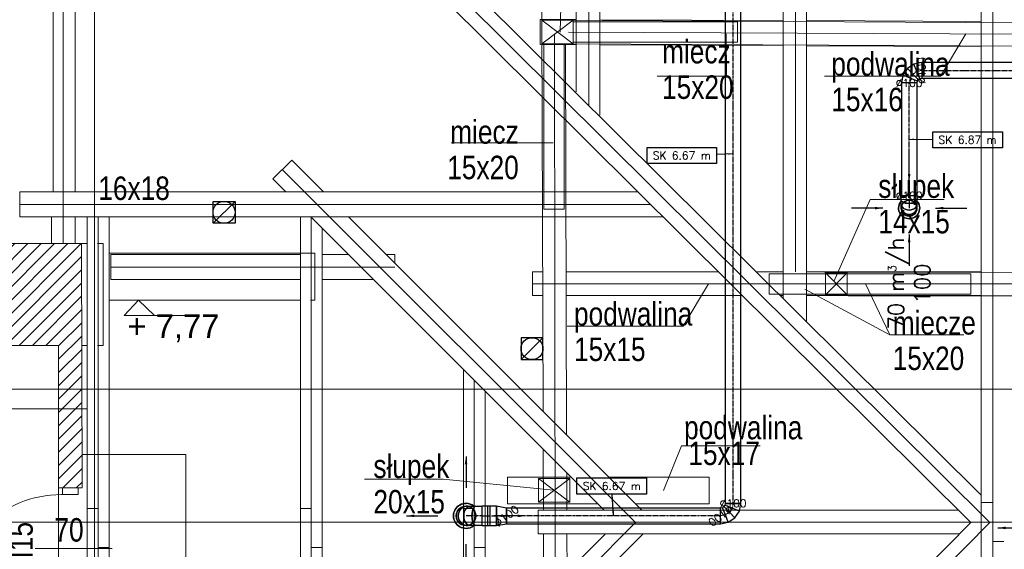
# Model space of a CAD drawing. Header units: millimetres. Extents: x -573548 to 674770, y -246895 to -89040.
# Tile 174 of 199: x 87468 to 93754, y -174504 to -171123. Entities that reach past the tile are written whole.
import ezdxf
from ezdxf.enums import TextEntityAlignment as Align

# ---------------------------------------------------------------- set-up
doc = ezdxf.new("R2010")
doc.units = ezdxf.units.MM
doc.linetypes.add('Oś', pattern=[22.225, 12.7, -3.175, 3.175, -3.175])
for name, color, linetype, lineweight in [('A.05 RZUT PODDASZA_is$0$DIM MALY_Nr_pióra__8', 8, 'Continuous', 9), ('A.05 RZUT PODDASZA_is$0$Drawing & Figure_Nr_pióra__18', 8, 'Continuous', 9), ('A.05 RZUT PODDASZA_is$0$Koty_Nr_pióra__1', 8, 'Continuous', 9), ('A.05 RZUT PODDASZA_is$0$Koty_Nr_pióra__61', 8, 'Continuous', 9), ('A.05 RZUT PODDASZA_is$0$murłata#1_Nr_pióra__7', 8, 'Continuous', 9), ('A.05 RZUT PODDASZA_is$0$Nowe_A-DRZWI_Nr_pióra__59', 8, 'Continuous', 9), ('A.05 RZUT PODDASZA_is$0$Nowe_opisy inne_Nr_pióra__59', 8, 'Continuous', 9), ('A.05 RZUT PODDASZA_is$0$obwody#7_Nr_pióra__5', 8, 'Continuous', 9), ('A.05 RZUT PODDASZA_is$0$opisy inne_Nr_pióra__1', 8, 'Continuous', 9), ('A.05 RZUT PODDASZA_is$0$OSIE_Nr_pióra__1', 8, 'Continuous', 9), ('A.05 RZUT PODDASZA_is$0$platew_Nr_pióra__1', 8, 'Continuous', 9), ('A.05 RZUT PODDASZA_is$0$podwaliny_Nr_pióra__7', 8, 'Continuous', 9), ('A.05 RZUT PODDASZA_is$0$SCIANY_KONSTR_Nr_pióra__21', 8, 'Continuous', 9), ('A.05 RZUT PODDASZA_is$0$Structural - Grid', 8, 'Continuous', 9), ('A.05 RZUT PODDASZA_is$0$Structural - Grid_Nr_pióra__17', 8, 'Continuous', 9), ('A.05 RZUT PODDASZA_is$0$WIDOK2_Nr_pióra__1', 8, 'Continuous', 9), ('A.05 RZUT PODDASZA_is$0$WIDOK_Nr_pióra__1', 8, 'Continuous', 9), ('A.05 RZUT PODDASZA_is$0$wiezba_Nr_pióra__1', 8, 'Continuous', 9), ('A.05 RZUT PODDASZA_is$0$wiezba_Nr_pióra__2', 8, 'Continuous', 9), ('A.05 RZUT PODDASZA_is$0$wiezba_Nr_pióra__41', 8, 'Continuous', 9), ('FLUID-G', 7, 'Continuous', 30)]:
    doc.layers.add(name, color=color, linetype=linetype, lineweight=lineweight)
for name, color, linetype in [('FLUID-N2', 7, 'Continuous'), ('FLUID-N2-100-ARRGR', 7, 'Continuous'), ('FLUID-N2-50-DIM', 7, 'Continuous'), ('FLUID-N2-50-INF', 7, 'Continuous'), ('FLUID-N2-SYM', 7, 'Continuous'), ('FLUID-W2', 7, 'Continuous'), ('FLUID-W2-100-ARRGR', 7, 'Continuous'), ('FLUID-W2-50-DIM', 7, 'Continuous'), ('FLUID-W2-50-INF', 7, 'Continuous'), ('FLUID-W2-SYM', 7, 'Continuous'), ('FLUID-WC2', 7, 'Continuous'), ('FLUID-WYRZUTOWY-100-ARRGR', 7, 'Continuous')]:
    doc.layers.add(name, color=color, linetype=linetype)
doc.styles.add('A.05 RZUT PODDASZA_is$0$STYL_AUTOMATYCZNY_1', font='Arial.ttf')
doc.styles.add('A.05 RZUT PODDASZA_is$0$STYL_AUTOMATYCZNY_6', font='Arial.ttf', dxfattribs={"width": 0.7})
doc.styles.add('FDBES', font='simplex.shx')
doc.dimstyles.new('FDBES', dxfattribs={"dimscale": 50, "dimtxt": 4, "dimasz": 2.5, "dimexe": 0.8, "dimexo": 2, "dimgap": 1, "dimtad": 1, "dimdsep": 46, "dimtxsty": 'FDBES', "dimcen": 2.5, "dimclrd": 4, "dimclre": 5, "dimadec": 0, "dimazin": 0, "dimtfac": 1, "dimtmove": 0, "dimatfit": 3, "dimfxl": 1, "dimarcsym": 0})

# ---------------------------------------------------------------- blocks, each defined once
blk = doc.blocks.new('A.05 RZUT PODDASZA_is$0$Standardowy znacznik osi_2')
at = {"layer": 'A.05 RZUT PODDASZA_is$0$Structural - Grid_Nr_pióra__17'}
blk.add_line((1000, 0), (17853.1, 0), dxfattribs=at)
at = {"layer": 'A.05 RZUT PODDASZA_is$0$Structural - Grid_Nr_pióra__17', "style": 'A.05 RZUT PODDASZA_is$0$STYL_AUTOMATYCZNY_1'}
for tag, p in [('AC_MarkerText_1_0', (5, -80)), ('AC_MarkerText_1_1', (19358.1, -80))]:
    blk.add_attdef(tag, text='', height=350, rotation=270, dxfattribs=at).set_placement(p, align=Align.TOP_CENTER)
blk = doc.blocks.new('A.05 RZUT PODDASZA_is$0$Standardowy znacznik osi_4')
at = {"layer": 'A.05 RZUT PODDASZA_is$0$Structural - Grid_Nr_pióra__17'}
blk.add_line((1000, 0), (42868.7, 0), dxfattribs=at)
at = {"layer": 'A.05 RZUT PODDASZA_is$0$Structural - Grid_Nr_pióra__17', "style": 'A.05 RZUT PODDASZA_is$0$STYL_AUTOMATYCZNY_1'}
for tag, p in [('AC_MarkerText_1_0', (-250, -335)), ('AC_MarkerText_1_1', (44118.7, -335))]:
    blk.add_attdef(tag, text='', height=350, rotation=180, dxfattribs=at).set_placement(p, align=Align.TOP_CENTER)
blk = doc.blocks.new('A.05 RZUT PODDASZA_is')
at = {"layer": 'A.05 RZUT PODDASZA_is$0$Drawing & Figure_Nr_pióra__18'}
h = blk.add_hatch(dxfattribs=at)
h.set_pattern_fill('Common_Brick_0001', color=256, style=0, pattern_type=2)
h.set_pattern_definition([(45, (0, 0), (-42.426407, 42.426407), [])])
h.paths.add_polyline_path([(83137.9, -97693.1), (83137.9, -97842.8), (83186.7, -98202.8), (87340.4, -98202.8), (87666.7, -98202.8), (87666.7, -98203.7), (87666.7, -98607.8), (87666.7, -99112.8), (87692, -99112.8), (87692, -99112.8), (87741.7, -99112.8), (87816.7, -99112.8), (87815.7, -98607.8), (87813.7, -97552.8), (87340.4, -97552.8), (83393.4, -97552.8), (83277.9, -97552.8), (83277.9, -97492.8), (83262.9, -97492.8), (83262.9, -97505.8), (83250.9, -97505.8, -0.371445), (83235, -97518.8), (83162.6, -97518.8, 0.436052), (83152.9, -97528.8), (83137.9, -97528.8), (83137.9, -97552.8)])
at = {"layer": 'A.05 RZUT PODDASZA_is$0$DIM MALY_Nr_pióra__8'}
blk.add_line((90752.3, -95626.8), (90752.3, -96190.7), dxfattribs=at)
at = {"layer": 'A.05 RZUT PODDASZA_is$0$Koty_Nr_pióra__1'}
blk.add_lwpolyline([(88563.9, -98012.4), (88086.6, -98012.4), (88177.8, -97912.8), (88279.9, -98012.4)], dxfattribs=at)
at = {"layer": 'A.05 RZUT PODDASZA_is$0$murłata#1_Nr_pióra__7'}
for p, q in [((87632.3, -97222.5), (87632.3, -95882.5)), ((87772.3, -97222.5), (87772.3, -95882.5)), ((87622.3, -97552.8), (87622.3, -97382.5)), ((87772.3, -97552.8), (87772.3, -97382.5))]:
    blk.add_line(p, q, dxfattribs=at)
at = {"layer": 'A.05 RZUT PODDASZA_is$0$Nowe_A-DRZWI_Nr_pióra__59'}
blk.add_line((88009.1, -99499.1), (87518.2, -99499.1), dxfattribs=at)
blk.add_lwpolyline([(87692, -99850.4), (87692, -99892.8), (87791.4, -99892.8), (87791.4, -99850.4), (86987.9, -99850.1, -0.414214), (87683.4, -99155.2), (87791.4, -99155.2), (87791.4, -99112.8), (87692, -99112.8), (87692, -99155.2)], format="xyb", dxfattribs=at)
at = {"layer": 'A.05 RZUT PODDASZA_is$0$obwody#7_Nr_pióra__5'}
blk.add_lwpolyline([(87666.7, -100613.7), (85457.3, -100613.7), (85457.3, -99408.7), (84836.7, -99408.7), (84836.7, -98203.7), (87666.7, -98203.7)], close=True, dxfattribs=at)
at = {"layer": 'A.05 RZUT PODDASZA_is$0$opisy inne_Nr_pióra__1'}
blk.add_line((92432.2, -97843.2), (92974.4, -98136), dxfattribs=at)
for points in [[(90868.7, -96201.7), (90878.8, -95875.7), (90406.2, -95875.7)], [(91488.1, -96483.8), (91931.7, -96483.8), (91928.2, -96213.6)], [(92556.4, -96483.8), (93298.1, -96483.8), (93458.2, -96213.6)], [(90173.6, -96909.8), (90824.5, -96909.8)], [(92617.3, -97795.1), (92848.2, -97272), (93320.8, -97272)], [(90913.6, -98079), (91655.2, -98079), (91815.4, -97808.8)], [(92819.5, -97810), (92974.4, -98136), (93447, -98136)], [(91529.5, -99127.9), (91644.2, -98844.7), (92146.2, -98844.7)], [(90827.4, -99126), (90122.4, -99056.8), (89620.5, -99056.8)]]:
    blk.add_lwpolyline(points, dxfattribs=at)
at = {"layer": 'A.05 RZUT PODDASZA_is$0$OSIE_Nr_pióra__1'}
for p, q in [((91052.3, -96670.7), (91052.3, -93206.2)), ((93632.3, -93185.2), (93632.3, -105475.2)), ((92372.3, -97733.6), (92372.3, -93268.1)), ((87523.8, -93285.2), (93612.3, -99333.8)), ((87697.3, -97552.8), (87697.3, -93577.3)), ((90832.3, -96213.8), (90842.7, -102283.8)), ((96851.9, -96227.7), (90922.1, -96201.7)), ((89095.3, -97079.3), (91349.9, -99333.8)), ((91446.9, -97302.5), (87420.4, -97302.5)), ((87920.5, -99486.1), (87920.5, -97382.5)), ((89280.5, -99486.1), (89280.5, -97384.7)), ((89813.2, -97702.5), (88000.5, -97702.5)), ((93991.1, -97808.8), (90693.2, -97808.8)), ((90321.2, -99486.1), (90321.2, -98425.4)), ((87920.5, -99249.5), (87920.5, -101350.4)), ((89280.5, -99249.5), (89280.5, -101282.9)), ((90321.2, -99249.5), (90321.2, -100242.2)), ((86900.2, -99330.2), (119033, -99330.2)), ((87555, -105422.5), (93612.3, -99333.8)), ((89095.3, -101588.3), (91349.9, -99333.8))]:
    blk.add_line(p, q, dxfattribs=at)
at = {"layer": 'A.05 RZUT PODDASZA_is$0$platew_Nr_pióra__1'}
for p, q in [((90752.3, -96126.8), (113537.6, -96240.3)), ((90760.1, -98623.9), (90752.3, -96166.7)), ((90910.6, -98774.4), (90902.6, -96276.7)), ((90902.6, -96276.7), (113537.6, -96389.2)), ((92557.2, -97735), (112127.3, -97757.3)), ((92708.3, -97885.2), (112127.3, -97907.3)), ((90762.2, -99255.2), (90760.9, -98865.1)), ((90912.2, -99255.2), (90911.4, -99015.5)), ((90763.9, -99799.5), (90762.6, -99405.2)), ((90913.4, -99650), (90912.6, -99405.2))]:
    blk.add_line(p, q, dxfattribs=at)
at = {"layer": 'A.05 RZUT PODDASZA_is$0$podwaliny_Nr_pióra__7'}
for p, q in [((90939.7, -99043.8), (90532.3, -99043.8)), ((90532.3, -99043.8), (90532.3, -99213.8)), ((91820.7, -99043.8), (91180.1, -99043.8)), ((91820.7, -99043.8), (91820.7, -99213.8)), ((91109.7, -99213.8), (90532.3, -99213.8)), ((91820.7, -99213.8), (91350.1, -99213.8))]:
    blk.add_line(p, q, dxfattribs=at)
for points in [[(90972.3, -96122.7), (90742, -96121.7), (90742, -96281.7), (90972.3, -96282.7)], [(92292.3, -96128.3), (91122.3, -96123.3)], [(93557.3, -96133.7), (92442.3, -96128.9)], [(91122.3, -96283.3), (92292.3, -96288.3)], [(92442.3, -96288.9), (93557.3, -96293.7)], [(90757.3, -97733.8), (90693.2, -97733.8), (90693.2, -97883.8), (90757.8, -97883.8)], [(91881.1, -97733.8), (90907.3, -97733.8)], [(92292.3, -97733.8), (92122.3, -97733.8)], [(93557.3, -97733.8), (92442.3, -97733.8)], [(90907.8, -97883.8), (92032.1, -97883.8)], [(92273.3, -97883.8), (92292.3, -97883.8)], [(92442.3, -97883.8), (93557.3, -97883.8)]]:
    blk.add_lwpolyline(points, dxfattribs=at)
at = {"layer": 'A.05 RZUT PODDASZA_is$0$SCIANY_KONSTR_Nr_pióra__21'}
for p, q in [((87813.7, -97552.8), (83277.9, -97552.8)), ((87813.7, -97552.8), (87816.7, -99112.8)), ((87666.7, -98202.8), (83186.7, -98202.8)), ((87666.7, -99112.8), (87666.7, -98202.8)), ((87816.7, -99112.8), (87666.7, -99112.8))]:
    blk.add_line(p, q, dxfattribs=at)
at = {"layer": 'A.05 RZUT PODDASZA_is$0$WIDOK2_Nr_pióra__1'}
for p, q in [((87803.7, -97552.8), (87850.5, -97552.8)), ((87952.3, -97552.8), (87916.1, -97552.8)), ((87952.3, -97552.8), (87952.3, -97612.8)), ((87952.3, -97612.8), (87952.3, -98202.8)), ((87990.5, -97612.8), (89210.5, -97612.8)), ((89210.5, -97612.8), (89302.3, -97612.8)), ((89302.3, -97612.8), (89302.3, -97912.8)), ((87990.5, -97912.8), (89210.5, -97912.8)), ((89276.1, -97912.8), (89302.3, -97912.8)), ((87850.5, -98202.8), (87816.7, -98202.8)), ((87952.3, -98202.8), (87916.1, -98202.8))]:
    blk.add_line(p, q, dxfattribs=at)
at = {"layer": 'A.05 RZUT PODDASZA_is$0$WIDOK_Nr_pióra__1'}
for p, q in [((81241.7, -98607.8), (87850.5, -98607.8)), ((87816.7, -98899.7), (88478.9, -98899.7)), ((88478.9, -98899.7), (88478.9, -99996.2))]:
    blk.add_line(p, q, dxfattribs=at)
at = {"layer": 'A.05 RZUT PODDASZA_is$0$wiezba_Nr_pióra__1'}
for p, q in [((87850.5, -99367.8), (87850.5, -97382.5)), ((87990.5, -99367.8), (87990.5, -97382.5)), ((87850.5, -99367.8), (87850.5, -101350.4)), ((87990.5, -99367.8), (87990.5, -101350.4))]:
    blk.add_line(p, q, dxfattribs=at)
for points in [[(90952.2, -96267), (92002.2, -96267), (92002.2, -96137), (90952.2, -96137)], [(90765.8, -96282.2), (90765.8, -97332.2), (90895.8, -97332.2), (90895.8, -96282.2)], [(92204.2, -97875.1), (93491.2, -97875.1), (93491.2, -97745.1), (92204.2, -97745.1)]]:
    blk.add_lwpolyline(points, close=True, dxfattribs=at)
for points in [[(87850.5, -99243.6), (87920.5, -99243.6), (87920.5, -99492), (87990.5, -99492)], [(89210.5, -99243.6), (89280.5, -99243.6), (89280.5, -99492), (89350.5, -99492)], [(90251.2, -99243.6), (90321.2, -99243.6), (90321.2, -99492), (90391.2, -99492)], [(93562.3, -99206), (93632.3, -99206), (93632.3, -99454.4), (93702.3, -99454.4)]]:
    blk.add_lwpolyline(points, dxfattribs=at)
at = {"layer": 'A.05 RZUT PODDASZA_is$0$wiezba_Nr_pióra__2'}
for p, q in [((87560.4, -93201.7), (93557.3, -99159.3)), ((93557.3, -93185.2), (93557.3, -105475.2)), ((87440.6, -93322.3), (93492.1, -99334.2)), ((89035.2, -97139.4), (89155.5, -97019.2)), ((89155.5, -97019.2), (89358.7, -97222.5)), ((89035.2, -97139.4), (89118.3, -97222.5)), ((89210.5, -99367.8), (89210.5, -97382.5)), ((89278.3, -97382.5), (91151.1, -99255.2)), ((89518.7, -97382.5), (91391.5, -99255.2)), ((89350.5, -99367.8), (89350.5, -97454.7)), ((90251.2, -99367.8), (90251.2, -98355.4)), ((90391.2, -99367.8), (90391.2, -98495.4)), ((93412.6, -99255.2), (90728.3, -99255.2)), ((90728.3, -99255.2), (90728.3, -99405.2)), ((87494.9, -105362.4), (93492.1, -99334.1)), ((89210.5, -99367.8), (89210.5, -100960.4)), ((89350.5, -99367.8), (89350.5, -100960.4)), ((90251.2, -99367.8), (90251.2, -100312.2)), ((90391.2, -99367.8), (90391.2, -100172.2)), ((89213.1, -101350.4), (91158.2, -99405.2)), ((89453.5, -101350.4), (91398.6, -99405.2)), ((93421.3, -99405.2), (90728.3, -99405.2))]:
    blk.add_line(p, q, dxfattribs=at)
for points in [[(90972.3, -96584.4), (90972.3, -93185.2), (91122.3, -93185.2), (91122.3, -96733.4)], [(92292.3, -97902.6), (92292.3, -93185.2), (92442.3, -93185.2), (92442.3, -98051.6)], [(91366.4, -97222.5), (87420.4, -97222.5)], [(91527.5, -97382.5), (87420.4, -97382.5), (87420.4, -97222.5)], [(89210.5, -97622.5), (88000.5, -97622.5), (88000.5, -97782.5), (89210.5, -97782.5)], [(89518.3, -97622.5), (89350.5, -97622.5)], [(89813.2, -97676.9), (89813.2, -97622.5), (89758.7, -97622.5)], [(89350.5, -97782.5), (89678.3, -97782.5)]]:
    blk.add_lwpolyline(points, dxfattribs=at)
at = {"layer": 'A.05 RZUT PODDASZA_is$0$wiezba_Nr_pióra__41'}
for p, q in [((90752.2, -96276.7), (90952.2, -96126.7)), ((90752.2, -96126.7), (90952.2, -96276.7)), ((92562.3, -97880), (92702.3, -97740)), ((92562.3, -97740), (92702.3, -97880)), ((90730.2, -99053.1), (90930.2, -99203.1)), ((90730.2, -99203.1), (90930.2, -99053.1))]:
    blk.add_line(p, q, dxfattribs=at)
for points in [[(90752.2, -96276.7), (90952.2, -96276.7), (90952.2, -96126.7), (90752.2, -96126.7)], [(92562.3, -97880), (92702.3, -97880), (92702.3, -97740), (92562.3, -97740)], [(90730.2, -99053.1), (90930.2, -99053.1), (90930.2, -99203.1), (90730.2, -99203.1)]]:
    blk.add_lwpolyline(points, close=True, dxfattribs=at)
at = {"layer": 'A.05 RZUT PODDASZA_is$0$Structural - Grid', "zscale": 1000}
for name, p, rotation in [('A.05 RZUT PODDASZA_is$0$Standardowy znacznik osi_2', (87897.3, -108395.1), 90), ('A.05 RZUT PODDASZA_is$0$Standardowy znacznik osi_4', (121683.4, -98482.5), 180)]:
    blk.add_blockref(name, p, dxfattribs=dict(at, rotation=rotation))
at = {"layer": 'A.05 RZUT PODDASZA_is$0$Koty_Nr_pióra__61', "insert": (88047.7, -98182.2), "char_height": 150, "attachment_point": 7, "style": 'A.05 RZUT PODDASZA_is$0$STYL_AUTOMATYCZNY_1'}
blk.add_mtext('\\A1;{\\pql;\\fArial|b0|i0|c238|p0;\\W1.000000; + 7,77}', dxfattribs=at)
at = {"layer": 'A.05 RZUT PODDASZA_is$0$Nowe_opisy inne_Nr_pióra__59', "insert": (87733.9, -99381.3), "char_height": 150, "attachment_point": 5, "style": 'A.05 RZUT PODDASZA_is$0$STYL_AUTOMATYCZNY_6'}
blk.add_mtext('\\A1;{\\pqc;\\fArial|b0|i0|c238|p0;\\W0.800000;70}', dxfattribs=at)
at = {"layer": 'A.05 RZUT PODDASZA_is$0$Nowe_opisy inne_Nr_pióra__59', "insert": (87428.5, -99502.1), "char_height": 150, "attachment_point": 5, "rotation": 90, "style": 'A.05 RZUT PODDASZA_is$0$STYL_AUTOMATYCZNY_6'}
blk.add_mtext('\\A1;{\\pqc;\\fArial|b0|i0|c238|p0;\\W0.800000;EI15}', dxfattribs=at)
at = {"layer": 'A.05 RZUT PODDASZA_is$0$opisy inne_Nr_pióra__1', "char_height": 150, "line_spacing_factor": 0.906268, "style": 'A.05 RZUT PODDASZA_is$0$STYL_AUTOMATYCZNY_6'}
for s, insert, attachment_point in [('\\A1;{\\pql;\\fArial|b0|i0|c238|p0;\\W0.800000;miecz\\P\\pql;\\fArial|b0|i0|c238|p0;\\W0.800000;15x20    }', (91519.8, -96630.8), 7), ('\\A1;{\\pqr;\\fArial|b0|i0|c238|p0;\\W0.800000;miecz\\P\\pqr;\\fArial|b0|i0|c238|p0;\\W0.800000;15x20    }', (90605, -96764.8), 3), ('\\A1;{\\pql;\\fArial|b0|i0|c238|p0;\\W0.800000;słupek\\P\\pql;\\fArial|b0|i0|c238|p0;\\W0.800000;14x15}', (92900.3, -97110.8), 1), ('\\A1;{\\pql;\\fArial|b0|i0|c238|p0;\\W0.800000;miecze    \\P\\pql;\\fArial|b0|i0|c238|p0;\\W0.800000;15x20}', (92992.3, -97983.2), 1), ('\\A1;{\\pql;\\fArial|b0|i0|c238|p0;\\W0.800000;słupek\\P\\pql;\\fArial|b0|i0|c238|p0;\\W0.800000;20x15}', (89677, -98899.1), 1)]:
    blk.add_mtext(s, dxfattribs=dict(at, insert=insert, attachment_point=attachment_point))
at = {"layer": 'A.05 RZUT PODDASZA_is$0$opisy inne_Nr_pióra__1', "char_height": 150, "width": 666.464, "attachment_point": 1, "line_spacing_factor": 0.906268, "style": 'A.05 RZUT PODDASZA_is$0$STYL_AUTOMATYCZNY_6'}
for s, insert in [('\\A1;{\\pql;\\fArial|b0|i0|c238|p0;\\W0.800000;podwalina \\fArial|b0|i0|c238|p0;\\W0.800000;15x16}', (92600.5, -96330.8)), ('\\A1;{\\pql;\\fArial|b0|i0|c238|p0;\\W0.800000;podwalina \\fArial|b0|i0|c238|p0;\\W0.800000;15x15}', (90957.7, -97926))]:
    blk.add_mtext(s, dxfattribs=dict(at, insert=insert))
at = {"layer": 'A.05 RZUT PODDASZA_is$0$opisy inne_Nr_pióra__1', "char_height": 150, "style": 'A.05 RZUT PODDASZA_is$0$STYL_AUTOMATYCZNY_6'}
for s, insert, attachment_point in [('\\A1;{\\pqc;\\fArial|b0|i0|c238|p0;\\W0.800000;16x18}', (88149, -97200.1), 5), ('\\A1;{\\pql;\\fArial|b0|i0|c238|p0;\\W0.800000;podwalina}', (91660.3, -98847), 7), ('\\A1;{\\pql;\\fArial|b0|i0|c238|p0;\\W0.800000;15x17}', (91687.6, -98968.6), 7)]:
    blk.add_mtext(s, dxfattribs=dict(at, insert=insert, attachment_point=attachment_point))
blk = doc.blocks.new('*U45334')
at = {"color": 0, "linetype": 'ByBlock', "lineweight": -2, "extrusion": (0, 0, -1)}
for major_axis, start_param, end_param in [((-67.5, 0), 0, 2.30741), ((45.3, -50), 0, 2.307431), ((0.2, -50), 0.000122, 6.283185), ((0.2, -50), 1.574957, 3.145749), ((0.2, -50), 0.000122, 1.574957), ((0.2, -50), 0, 0.000122)]:
    blk.add_ellipse((0, 0), major_axis=major_axis, ratio=1, start_param=start_param, end_param=end_param, dxfattribs=at)
at = {"color": 0, "linetype": 'ByBlock', "lineweight": -2}
for start_param, end_param in [(0, 2.30741), (2.30741, 4.614841)]:
    blk.add_ellipse((0, 0), major_axis=(45.3, 50), ratio=1, start_param=start_param, end_param=end_param, dxfattribs=at)
at = {"color": 6, "linetype": 'Continuous', "lineweight": -2, "extrusion": (0, 0, -1)}
blk.add_ellipse((0, 0), major_axis=(0.2, -50), ratio=1, start_param=0, end_param=1.574835, dxfattribs=at)
at = {"color": 6, "linetype": 'Continuous', "lineweight": -2}
blk.add_ellipse((0, 0), major_axis=(-50, 0), ratio=1, start_param=0, end_param=1.574835, dxfattribs=at)
blk = doc.blocks.new('*U35995')
at = {"color": 0, "linetype": 'ByBlock', "lineweight": -2, "extrusion": (0, 0, -1)}
for major_axis, start_param, end_param in [((-80, 0), 0, 0.674137), ((80, 0), 0, 3.141593), ((62.5, 0), 3.141593, 3.144356), ((62.5, 0), 3.144356, 3.144495), ((62.5, 0), 0, 3.141593), ((62.5, 49.9), 0, 0.674124)]:
    blk.add_ellipse((0, 0), major_axis=major_axis, ratio=1, start_param=start_param, end_param=end_param, dxfattribs=at)
at = {"color": 0, "linetype": 'ByBlock', "lineweight": -2}
for major_axis, start_param, end_param in [((-62.5, 49.9), 0, 0.674137), ((-62.5, 49.9), 0.674137, 3.81573), ((80, 0), 0, 0.674124)]:
    blk.add_ellipse((0, 0), major_axis=major_axis, ratio=1, start_param=start_param, end_param=end_param, dxfattribs=at)
at = {"color": 5, "linetype": 'Continuous', "lineweight": -3, "extrusion": (0, 0, -1)}
for major_axis, start_param, end_param in [((-62.5, 0), 0.002902, 3.141593), ((-62.5, 0), 0.002763, 0.002902), ((-62.5, 0), 0, 0.002763), ((62.5, 0), 0, 3.141593)]:
    blk.add_ellipse((0, 0), major_axis=major_axis, ratio=1, start_param=start_param, end_param=end_param, dxfattribs=at)
at = {"color": 5, "linetype": 'Continuous', "lineweight": -2}
for major_axis, end_param in [((-62.5, 0.2), 0.002763), ((-62.5, 0), 3.141593)]:
    blk.add_ellipse((0, 0), major_axis=major_axis, ratio=1, start_param=0, end_param=end_param, dxfattribs=at)
blk = doc.blocks.new('*U36006')
at = {"color": 5, "linetype": 'Continuous', "lineweight": -2}
for p, q in [((-2231.5, 50), (-2231.5, 0)), ((-2231.5, 0), (-2231.5, -50)), ((2231.5, 0), (2231.5, 50)), ((2231.5, -50), (2231.5, 0))]:
    blk.add_line(p, q, dxfattribs=at)
at = {"color": 0, "linetype": 'ByBlock', "lineweight": -2}
for p, q in [((2231.5, 50), (-2231.5, 50)), ((-2231.5, -50), (2231.5, -50))]:
    blk.add_line(p, q, dxfattribs=at)
at = {"layer": 'FLUID-N2-SYM', "linetype": 'Oś', "lineweight": -3}
for q in [(2231.5, 0), (-2231.4, 0)]:
    blk.add_line((-2231.5, 0), q, dxfattribs=at)
blk = doc.blocks.new('*U36007')
at = {"color": 0, "linetype": 'ByBlock', "lineweight": -2}
for p, q in [((65, 65), (15.3, 55.1)), ((-26.9, 26.9), (-55.1, -15.3)), ((15.3, 55.1), (-26.9, 26.9)), ((-55.1, -15.3), (-65, -65)), ((35, -65), (37.3, -53.5)), ((37.3, -53.5), (43.8, -43.8)), ((43.8, -43.8), (53.5, -37.3)), ((53.5, -37.3), (65, -35))]:
    blk.add_line(p, q, dxfattribs=at)
at = {"color": 5, "linetype": 'Continuous', "lineweight": -2}
for p, q in [((65, 65), (65, 15)), ((65, 15), (65, -35)), ((-15, -65), (-65, -65)), ((35, -65), (-15, -65))]:
    blk.add_line(p, q, dxfattribs=at)
at = {"color": 5, "linetype": 'Continuous', "lineweight": -3}
for p, q in [((-26.9, 26.9), (8.4, -8.4)), ((15.3, 55.1), (34.4, 8.9)), ((34.4, 8.9), (53.5, -37.3)), ((-55.1, -15.3), (-8.9, -34.4)), ((-8.9, -34.4), (37.3, -53.5)), ((8.4, -8.4), (43.8, -43.8))]:
    blk.add_line(p, q, dxfattribs=at)
at = {"layer": 'FLUID-N2-SYM', "linetype": 'Oś', "lineweight": -3}
for p, q in [((8.4, -8.4), (34.4, 8.9)), ((34.4, 8.9), (65, 15)), ((65, 15), (65, 15)), ((-15, -65), (-8.9, -34.4)), ((-8.9, -34.4), (8.4, -8.4)), ((-15, -65), (-15, -64.9))]:
    blk.add_line(p, q, dxfattribs=at)
blk = doc.blocks.new('*U36008')
at = {"color": 5, "linetype": 'Continuous', "lineweight": -2}
for p, q in [((-683, 0, -50), (-683, 0, 50)), ((683, 0, 50), (683, 0, -50))]:
    blk.add_line(p, q, dxfattribs=at)
at = {"color": 0, "linetype": 'ByBlock', "lineweight": -2}
for p, q in [((683, 0, -50), (-683, 0, -50)), ((-683, 0, 50), (683, 0, 50))]:
    blk.add_line(p, q, dxfattribs=at)
at = {"layer": 'FLUID-N2-SYM', "linetype": 'Oś', "lineweight": -3}
for p, q in [((-683, 0), (683, 0)), ((-683, 0), (-683, 0)), ((683, 0), (683, 0))]:
    blk.add_line(p, q, dxfattribs=at)
blk = doc.blocks.new('*U36009')
at = {"color": 5, "linetype": 'Continuous', "lineweight": -3, "extrusion": (1, -1.09476e-47, 1.83697e-16)}
for major_axis in [(0, 0, -62.5), (0, 0, 62.5)]:
    blk.add_ellipse((0, 0), major_axis=major_axis, ratio=1, start_param=0, end_param=3.141593, dxfattribs=at)
at = {"color": 5, "linetype": 'Continuous', "lineweight": -2, "extrusion": (-1, 1.09476e-47, -1.83697e-16)}
blk.add_ellipse((0, 0), major_axis=(0, 0, -62.5), ratio=1, start_param=0, end_param=3.141593, dxfattribs=at)
blk = doc.blocks.new('*U36010')
at = {"color": 0, "linetype": 'ByBlock', "lineweight": -2}
for p, q in [((0, 18.7, 62.5), (0, 11.1, 62.5)), ((0, 11.1, -62.5), (0, 18.7, -62.5)), ((0, 11.1, 62.5), (0, -10.5, 62.5)), ((0, -10.5, -62.5), (0, 11.1, -62.5)), ((0, -10.5, 62.5), (0, -43, 62.5)), ((0, -43, -62.5), (0, -10.5, -62.5)), ((0, -43, 62.5), (0, -81.2, 62.5)), ((0, -81.2, -62.5), (0, -43, -62.5))]:
    blk.add_line(p, q, dxfattribs=at)
at = {"color": 5, "linetype": 'Continuous', "lineweight": -2}
blk.add_line((0, -81.2, 62.5), (0, -81.2, -62.5), dxfattribs=at)
at = {"color": 5, "linetype": 'Continuous', "lineweight": -2, "extrusion": (-1, 1.11022e-16, 6.12323e-17)}
blk.add_ellipse((0, 18.7), major_axis=(0, 0, 62.5), ratio=1, start_param=0, end_param=3.141593, dxfattribs=at)
at = {"color": 5, "linetype": 'Continuous', "lineweight": -3, "extrusion": (-1, -1.83697e-16, 6.12323e-17)}
for centre, ratio in [((0, 11.1), 0.92388), ((0, -10.5), 0.707107), ((0, -43), 0.382683)]:
    blk.add_ellipse(centre, major_axis=(0, 0, 62.5), ratio=ratio, start_param=0, end_param=3.141593, dxfattribs=at)
at = {"color": 5, "linetype": 'Continuous', "lineweight": -3, "extrusion": (1, 1.83697e-16, -6.12323e-17)}
for centre, ratio in [((0, 11.1), 0.92388), ((0, -10.5), 0.707107), ((0, -43), 0.382683)]:
    blk.add_ellipse(centre, major_axis=(0, 0, -62.5), ratio=ratio, start_param=0, end_param=3.141593, dxfattribs=at)
at = {"layer": 'FLUID-N2-SYM', "linetype": 'Oś', "lineweight": -3}
for p, q in [((0, 11.1), (0, 18.7)), ((0, -10.5), (0, 11.1)), ((0, -43), (0, -10.5)), ((0, -81.2), (0, -43))]:
    blk.add_line(p, q, dxfattribs=at)
blk = doc.blocks.new('*U36011')
at = {"color": 5, "linetype": 'Continuous', "lineweight": -2}
for p, q in [((-32, 0, -62.5), (-32, 0, 62.5)), ((32, 0, 50), (32, 0, -50))]:
    blk.add_line(p, q, dxfattribs=at)
at = {"color": 0, "linetype": 'ByBlock', "lineweight": -2}
for p, q in [((32, 0, -50), (-32, 0, -62.5)), ((-32, 0, 62.5), (32, 0, 50))]:
    blk.add_line(p, q, dxfattribs=at)
at = {"layer": 'FLUID-N2-SYM', "linetype": 'Oś', "lineweight": -3}
for p in [(-32, 0), (32, 0)]:
    blk.add_line(p, (32, 0), dxfattribs=at)
blk = doc.blocks.new('*U36012')
at = {"color": 5, "linetype": 'Continuous', "lineweight": -2}
for p, q in [((-47.5, 0, -62.5), (-47.5, 0, 62.5)), ((47.5, 0, 62.5), (47.5, 0, -62.5))]:
    blk.add_line(p, q, dxfattribs=at)
at = {"color": 0, "linetype": 'ByBlock', "lineweight": -2}
for p, q in [((47.5, 0, -62.5), (-47.5, 0, -62.5)), ((-47.5, 0, 62.5), (47.5, 0, 62.5))]:
    blk.add_line(p, q, dxfattribs=at)
at = {"color": 5, "linetype": 'Continuous', "lineweight": -3}
for p, q in [((-7.5, 0, 62.5), (-7.5, 0, -62.5)), ((7.5, 0, 62.5), (7.5, 0, -62.5))]:
    blk.add_line(p, q, dxfattribs=at)
at = {"layer": 'FLUID-N2-SYM', "linetype": 'Oś', "lineweight": -3}
blk.add_line((-47.5, 0), (47.5, 0), dxfattribs=at)
blk = doc.blocks.new('*U60445')
at = {"color": 6, "linetype": 'Continuous', "lineweight": -2}
for p, q in [((-2489.5, 50), (-2489.5, 0)), ((-2489.5, 0), (-2489.5, -50))]:
    blk.add_line(p, q, dxfattribs=at)
at = {"color": 0, "linetype": 'ByBlock', "lineweight": -2}
for p, q in [((-1554.2, 50), (-2489.5, 50)), ((2306.3, 50), (-1054.2, 50)), ((-2489.5, -50), (-1554.2, -50)), ((-1054.2, -50), (2306.3, -50))]:
    blk.add_line(p, q, dxfattribs=at)
at = {"layer": 'FLUID-W2-SYM', "color": 7, "linetype": 'Oś', "lineweight": -3}
for p, q in [((-2489.5, 0), (-1554.2, 0)), ((-2489.5, 0), (-2489.5, 0)), ((-1054.2, 0), (2306.3, 0))]:
    blk.add_line(p, q, dxfattribs=at)
blk = doc.blocks.new('*U45340')
at = {"color": 0, "linetype": 'ByBlock', "lineweight": -2}
for p, q in [((15.3, 55.1), (65, 65)), ((-55.1, -15.3), (-26.9, 26.9)), ((-26.9, 26.9), (15.3, 55.1)), ((-65, -65), (-55.1, -15.3)), ((37.3, -53.5), (35, -65)), ((43.8, -43.8), (37.3, -53.5)), ((53.5, -37.3), (43.8, -43.8)), ((65, -35), (53.5, -37.3))]:
    blk.add_line(p, q, dxfattribs=at)
at = {"color": 6, "linetype": 'Continuous', "lineweight": -2}
for p, q in [((65, 15), (65, 65)), ((65, -35), (65, 15)), ((-65, -65), (-15, -65)), ((-15, -65), (35, -65))]:
    blk.add_line(p, q, dxfattribs=at)
at = {"color": 6, "linetype": 'Continuous', "lineweight": -3}
for p, q in [((8.4, -8.4), (-26.9, 26.9)), ((34.4, 8.9), (15.3, 55.1)), ((53.5, -37.3), (34.4, 8.9)), ((-8.9, -34.4), (-55.1, -15.3)), ((37.3, -53.5), (-8.9, -34.4)), ((43.8, -43.8), (8.4, -8.4))]:
    blk.add_line(p, q, dxfattribs=at)
at = {"layer": 'FLUID-W2-SYM', "color": 7, "linetype": 'Oś', "lineweight": -3}
for p, q in [((8.4, -8.4), (34.4, 8.9)), ((34.4, 8.9), (65, 15)), ((-15, -65), (-8.9, -34.4)), ((-8.9, -34.4), (8.4, -8.4)), ((-15, -65), (-15, -65))]:
    blk.add_line(p, q, dxfattribs=at)
blk = doc.blocks.new('*U45341')
at = {"color": 6, "linetype": 'Continuous', "lineweight": -2}
for p, q in [((-359.5, 50), (-359.5, 0)), ((-359.5, 0), (-359.5, -49.5)), ((359.5, 0), (359.5, 50)), ((359.5, -50), (359.5, 0)), ((-359.5, -49.5), (-359.5, -50))]:
    blk.add_line(p, q, dxfattribs=at)
at = {"color": 0, "linetype": 'ByBlock', "lineweight": -2}
for p, q in [((359.5, 50), (-359.5, 50)), ((-359.5, -50), (359.5, -50))]:
    blk.add_line(p, q, dxfattribs=at)
at = {"layer": 'FLUID-W2-SYM', "color": 7, "linetype": 'Oś', "lineweight": -3}
for q in [(359.5, 0), (-359.5, 0)]:
    blk.add_line((-359.5, 0), q, dxfattribs=at)
blk = doc.blocks.new('*U45342')
at = {"color": 6, "linetype": 'Continuous', "lineweight": -3, "extrusion": (1, -1.50949e-47, -3.06162e-16)}
for major_axis in [(0, 0, -50), (0, 0, 50)]:
    blk.add_ellipse((0, 0), major_axis=major_axis, ratio=1, start_param=0, end_param=3.141593, dxfattribs=at)
at = {"color": 6, "linetype": 'Continuous', "lineweight": -2, "extrusion": (-1, -4.27701e-28, 3.06162e-16)}
blk.add_ellipse((0, 0), major_axis=(0, 0, -50), ratio=1, start_param=0, end_param=3.141593, dxfattribs=at)
blk = doc.blocks.new('*U45343')
at = {"color": 0, "linetype": 'ByBlock', "lineweight": -2}
for p, q in [((0, 15, 50), (0, 8.9, 50)), ((0, 8.9, -50), (0, 15, -50)), ((0, 8.9, 50), (0, -8.4, 50)), ((0, -8.4, -50), (0, 8.9, -50)), ((0, -8.4, 50), (0, -34.4, 50)), ((0, -34.4, -50), (0, -8.4, -50)), ((0, -34.4, 50), (0, -65, 50)), ((0, -65, -50), (0, -34.4, -50))]:
    blk.add_line(p, q, dxfattribs=at)
at = {"color": 6, "linetype": 'Continuous', "lineweight": -2}
for p, q in [((0, -65, 49.5), (0, -65, -0.5)), ((0, -65, -2.3), (0, -65, -50)), ((0, -65, 50), (0, -65, 49.5))]:
    blk.add_line(p, q, dxfattribs=at)
at = {"color": 6, "linetype": 'Continuous', "lineweight": -2, "extrusion": (-1, 1.11022e-16, -3.06162e-16)}
blk.add_ellipse((0, 15), major_axis=(0, 0, 50), ratio=1, start_param=0, end_param=3.141593, dxfattribs=at)
at = {"color": 6, "linetype": 'Continuous', "lineweight": -3, "extrusion": (-1, -1.83697e-16, -3.06162e-16)}
for centre, ratio in [((0, 8.9), 0.92388), ((0, -8.4), 0.707107), ((0, -34.4), 0.382683)]:
    blk.add_ellipse(centre, major_axis=(0, 0, 50), ratio=ratio, start_param=0, end_param=3.141593, dxfattribs=at)
at = {"color": 6, "linetype": 'Continuous', "lineweight": -3, "extrusion": (1, 1.83697e-16, 3.06162e-16)}
for centre, ratio in [((0, 8.9), 0.92388), ((0, -8.4), 0.707107), ((0, -34.4), 0.382683)]:
    blk.add_ellipse(centre, major_axis=(0, 0, -50), ratio=ratio, start_param=0, end_param=3.141593, dxfattribs=at)
at = {"layer": 'FLUID-W2-SYM', "color": 7, "linetype": 'Oś', "lineweight": -3}
for p, q in [((0, 8.9), (0, 15)), ((0, -8.4), (0, 8.9)), ((0, -34.4), (0, -8.4)), ((0, -65), (0, -34.4)), ((0, -65), (0, -65))]:
    blk.add_line(p, q, dxfattribs=at)
blk = doc.blocks.new('*U13270')
at = {"color": 5}
blk.add_leader([(-200, 0), (0, 0)], dimstyle='FDBES', override={"dimscale": 20, "dimclrd": 5}, dxfattribs=at)
blk = doc.blocks.new('*U13271')
at = {"color": 5}
blk.add_leader([(200, 0), (0, 0)], dimstyle='FDBES', override={"dimscale": 20, "dimclrd": 5}, dxfattribs=at)
blk = doc.blocks.new('*U13272')
at = {"color": 5}
blk.add_leader([(0, -200), (0, 0)], dimstyle='FDBES', override={"dimscale": 20, "dimclrd": 5}, dxfattribs=at)
blk = doc.blocks.new('*U13273')
at = {"color": 5}
blk.add_leader([(0, 200), (0, 0)], dimstyle='FDBES', override={"dimscale": 20, "dimclrd": 5}, dxfattribs=at)
blk = doc.blocks.new('*U38469')
at = {"color": 220}
blk.add_leader([(0, -200), (0, 0)], dimstyle='FDBES', override={"dimscale": 20, "dimclrd": 220}, dxfattribs=at)
blk = doc.blocks.new('*U38670')
at = {"color": 5}
blk.add_leader([(0, 0), (-200, 0)], dimstyle='FDBES', override={"dimscale": 20, "dimclrd": 5}, dxfattribs=at)
blk = doc.blocks.new('*U38671')
at = {"color": 5}
blk.add_leader([(0, 0), (200, 0)], dimstyle='FDBES', override={"dimscale": 20, "dimclrd": 5}, dxfattribs=at)
blk = doc.blocks.new('*U38672')
at = {"color": 5}
blk.add_leader([(0, 0), (0, -200)], dimstyle='FDBES', override={"dimscale": 20, "dimclrd": 5}, dxfattribs=at)
blk = doc.blocks.new('*U38673')
at = {"color": 5}
blk.add_leader([(0, 0), (0, 200)], dimstyle='FDBES', override={"dimscale": 20, "dimclrd": 5}, dxfattribs=at)
blk = doc.blocks.new('*U58783')
at = {"lineweight": -2}
blk.add_lwpolyline([(-233.5, 242.4), (210.3, 242.4), (210.3, 139.1), (-233.5, 139.1)], close=True, dxfattribs=at)
at = {"insert": (-11.6, 190.8), "char_height": 50, "attachment_point": 5, "line_spacing_factor": 1.1, "style": 'FDBES'}
blk.add_mtext('SK 6.67 m', dxfattribs=at)
blk.add_leader([(0, 0), (-8.5, 139.1)], dimstyle='FDBES', override={"dimscale": 12.5, "dimclrd": 256, "dimclre": 256})
blk = doc.blocks.new('*U58784')
at = {"lineweight": -2}
blk.add_lwpolyline([(-549.5, 41.1), (-105.7, 41.1), (-105.7, -62.3), (-549.5, -62.3)], close=True, dxfattribs=at)
at = {"insert": (-327.6, -10.6), "char_height": 50, "attachment_point": 5, "line_spacing_factor": 1.1, "style": 'FDBES'}
blk.add_mtext('SK 6.67 m', dxfattribs=at)
blk.add_leader([(0, 0), (-105.7, -3.4)], dimstyle='FDBES', override={"dimscale": 12.5, "dimclrd": 256, "dimclre": 256})
blk = doc.blocks.new('*U58842')
at = {"lineweight": -2}
blk.add_lwpolyline([(151, 48.4), (594.8, 48.4), (594.8, -55), (151, -55)], close=True, dxfattribs=at)
at = {"insert": (372.9, -3.3), "char_height": 50, "attachment_point": 5, "line_spacing_factor": 1.1, "style": 'FDBES'}
blk.add_mtext('SK 6.87 m', dxfattribs=at)
blk.add_leader([(0, 0), (151, -1.3)], dimstyle='FDBES', override={"dimscale": 12.5, "dimclrd": 256, "dimclre": 256})

msp = doc.modelspace()

# ---------------------------------------------------------------- block references
msp.add_blockref('A.05 RZUT PODDASZA_is', (49.4, -75000))

# ---------------------------------------------------------------- next in the draw order: linework, layer by layer
at = {"layer": 'FLUID-G', "color": 3, "linetype": 'Continuous'}
msp.add_lwpolyline([(90809, -173293.2), (90809, -173153.2), (90669, -173153.2), (90669, -173293.2)], close=True, dxfattribs=at)
at = {"layer": 'FLUID-G', "color": 3, "linetype": 'Continuous', "elevation": -530}
msp.add_lwpolyline([(90669, -173293.2), (90809, -173153.2)], dxfattribs=at)
at = {"layer": 'FLUID-G', "color": 3, "linetype": 'Continuous'}
msp.add_circle((90739, -173223.2, -530), 70, dxfattribs=at)
at = {"layer": 'FLUID-WC2', "color": 30, "linetype": 'Continuous', "elevation": 530}
msp.add_lwpolyline([(88702.9, -172282.9), (88842.9, -172282.9), (88842.9, -172422.9), (88702.9, -172422.9)], close=True, dxfattribs=at)
at = {"layer": 'FLUID-WC2', "color": 30, "linetype": 'Continuous'}
msp.add_lwpolyline([(88702.9, -172422.9), (88842.9, -172282.9)], dxfattribs=at)
msp.add_circle((88772.9, -172352.9), 70, dxfattribs=at)

# ---------------------------------------------------------------- next in the draw order: block references
at = {"layer": 'FLUID-N2', "color": 5, "linetype": 'Continuous'}
for name, p, rotation in [('*U36006', (92022.6, -171979.4, 6715.2), 90), ('*U36007', (92007.6, -174275.8, 6715.2), 180)]:
    msp.add_blockref(name, p, dxfattribs=dict(at, rotation=rotation))
at = {"layer": 'FLUID-N2', "color": 5, "linetype": 'Continuous', "extrusion": (0, 0, -1), "rotation": 89.99999999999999}
msp.add_blockref('*U35995', (-90317.7, -174290.8, -6275.7), dxfattribs=at)
at = {"layer": 'FLUID-N2', "color": 5, "linetype": 'Continuous', "extrusion": (0, -1, -1.83697e-16)}
for name, p, rotation in [('*U36009', (90317.7, 6445.4, 174290.8), 270), ('*U36012', (90465.2, 6715.2, 174290.8), 360), ('*U36011', (90544.7, 6715.2, 174290.8), 360)]:
    msp.add_blockref(name, p, dxfattribs=dict(at, rotation=rotation))
at = {"layer": 'FLUID-N2', "color": 5, "linetype": 'Continuous', "extrusion": (-1.2326e-32, 1, 6.12323e-17), "rotation": 270}
msp.add_blockref('*U36010', (-90336.4, 6696.4, -174290.8), dxfattribs=at)
at = {"layer": 'FLUID-N2', "color": 5, "linetype": 'Continuous', "extrusion": (-1.22465e-16, 1, 1.83697e-16), "rotation": 360}
msp.add_blockref('*U36008', (-91259.6, 6715.2, -174290.8), dxfattribs=at)
at = {"layer": 'FLUID-N2-100-ARRGR', "color": 1, "rotation": 89.99999999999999}
for name, p in [('*U13271', (90317.7, -174110.8, 6255.7)), ('*U13273', (90137.7, -174290.8, 6255.7)), ('*U13272', (90497.7, -174290.8, 6255.7)), ('*U13270', (90317.7, -174470.8, 6255.7))]:
    msp.add_blockref(name, p, dxfattribs=at)
at = {"layer": 'FLUID-N2-50-INF', "linetype": 'ByBlock'}
for name, p in [('*U58784', (92022.6, -171979.4, 6715.2)), ('*U58783', (91259.6, -174290.8, 6715.2))]:
    msp.add_blockref(name, p, dxfattribs=at)
at = {"layer": 'FLUID-W2', "color": 6, "linetype": 'Continuous', "extrusion": (-2.46519e-32, -1.22465e-16, -1), "rotation": 270}
msp.add_blockref('*U45340', (-93162.1, -171462.2, -6920.2), dxfattribs=at)
at = {"layer": 'FLUID-W2', "color": 6, "linetype": 'Continuous'}
for name, p, rotation in [('*U60445', (95716.5, -171447.2, 6920.2), 360), ('*U45341', (93147.1, -171886.7, 6920.2), 89.99999999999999)]:
    msp.add_blockref(name, p, dxfattribs=dict(at, rotation=rotation))
at = {"layer": 'FLUID-W2', "color": 6, "linetype": 'Continuous', "extrusion": (0, 0, -1), "rotation": 90}
msp.add_blockref('*U45334', (-93146.6, -172326.2, -6269.3), dxfattribs=at)
at = {"layer": 'FLUID-W2', "color": 6, "linetype": 'Continuous', "extrusion": (-1, 1.22465e-16, -3.06162e-16), "rotation": 270}
msp.add_blockref('*U45343', (172311.2, 6905.2, -93146.6), dxfattribs=at)
at = {"layer": 'FLUID-W2', "color": 6, "linetype": 'Continuous', "extrusion": (1, 0, 3.06162e-16), "rotation": 270}
msp.add_blockref('*U45342', (-172326.2, 6554.3, 93146.6), dxfattribs=at)
at = {"layer": 'FLUID-W2-100-ARRGR', "color": 150, "rotation": 90}
for name, p in [('*U38671', (93146.6, -172158.7, 6249.3)), ('*U38673', (92979.1, -172326.2, 6249.3)), ('*U38672', (93314.1, -172326.2, 6249.3)), ('*U38670', (93146.6, -172493.7, 6249.3))]:
    msp.add_blockref(name, p, dxfattribs=at)
at = {"layer": 'FLUID-W2-50-INF', "linetype": 'ByBlock'}
msp.add_blockref('*U58842', (93147.1, -171886.7, 6920.2), dxfattribs=at)
at = {"layer": 'FLUID-WYRZUTOWY-100-ARRGR', "color": 2, "rotation": 270}
msp.add_blockref('*U38469', (93912.4, -174367.8, 12528.8), dxfattribs=at)

# ---------------------------------------------------------------- next in the draw order: texts
at = {"layer": 'FLUID-N2-50-DIM', "insert": (92022.6, -174210.8, 6715.2), "char_height": 50, "attachment_point": 5, "style": 'FDBES'}
msp.add_mtext('∅100\\P', dxfattribs=at)
at = {"layer": 'FLUID-N2-50-DIM', "char_height": 50, "attachment_point": 5, "style": 'FDBES'}
for insert, rotation in [((90576.6, -174290.8, 6715.2), 36.8699), ((91942.6, -174290.8, 6715.2), 216.8699)]:
    msp.add_mtext('∅100\\P', dxfattribs=dict(at, insert=insert, rotation=rotation))
at = {"layer": 'FLUID-W2-100-ARRGR', "insert": (93146.6, -172808, 6249.3), "char_height": 100, "attachment_point": 5, "rotation": 90, "style": 'FDBES'}
msp.add_mtext('70 m{\\A2;\\H0.5x;3}/h\\P100', dxfattribs=at)
at = {"layer": 'FLUID-W2-50-DIM', "insert": (93227, -171447.2, 6920.2), "char_height": 50, "attachment_point": 5, "rotation": 90, "style": 'FDBES'}
msp.add_mtext('∅100\\P', dxfattribs=at)
at = {"layer": 'FLUID-W2-50-DIM', "char_height": 50, "attachment_point": 5, "style": 'FDBES'}
for insert in [(93147.1, -171527.2, 6920.2), (93147.1, -172246.2, 6920.2)]:
    msp.add_mtext('∅100\\P', dxfattribs=dict(at, insert=insert))

doc.saveas('drawing.dxf')
